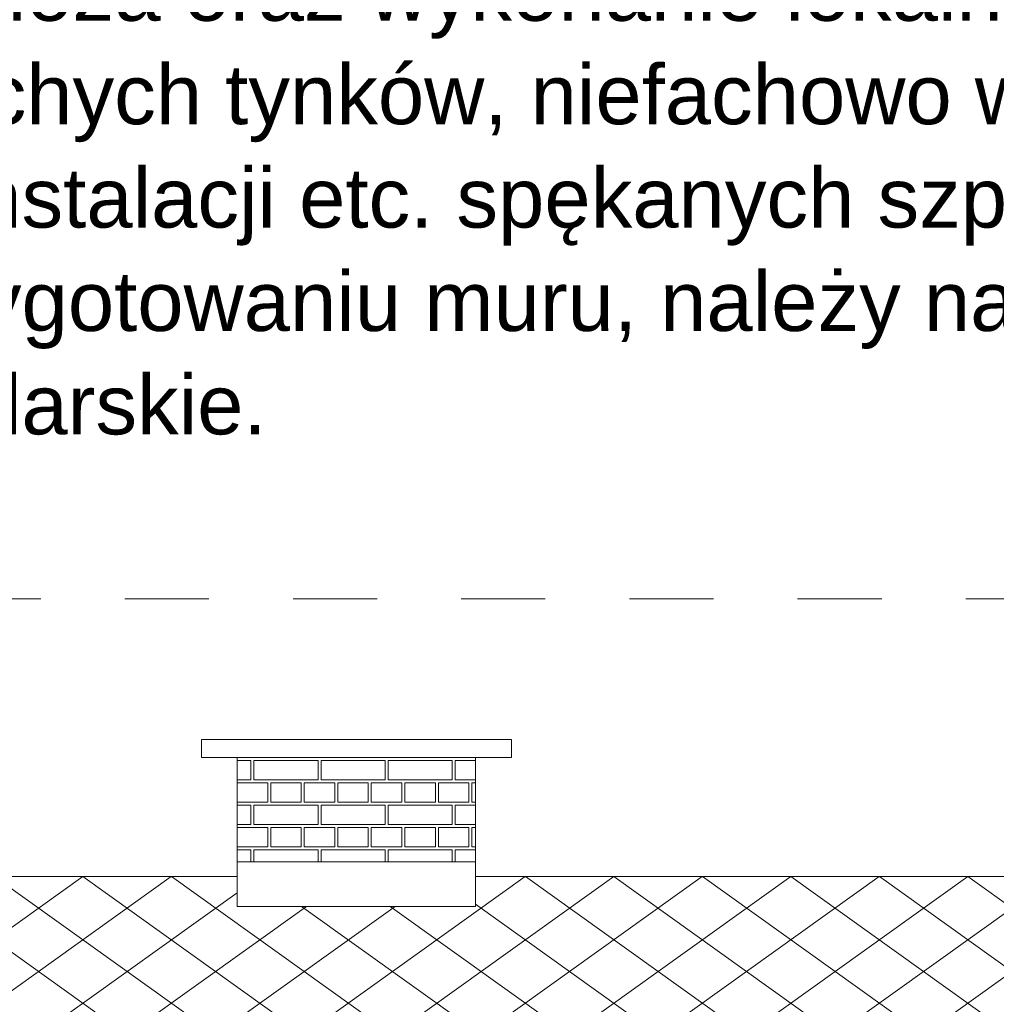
# Model space of a CAD drawing. Extents: x -396299 to -11759, y -15022 to 18278.
# Tile 188 of 205: x -48059 to -44781, y 11672 to 14975. Entities that reach past the tile are written whole.
import ezdxf

# ---------------------------------------------------------------- set-up
doc = ezdxf.new("R2010")
doc.units = 0
doc.header["$MEASUREMENT"] = 0
doc.linetypes.add('Dashed', pattern=[564.444447, 282.222223, -282.222223])
for name, color, linetype, lineweight, true_color in [('A-Opisy_Nr_Pióra__88', 7, 'Continuous', 20, 0xfd4435), ('Arch kolorystyka_Nr_Pióra__102', 7, 'Continuous', 13, 0xcccccc), ('arch wypelnienia_Nr_Pióra__2', 7, 'Continuous', 13, 0x7f7f7f)]:
    doc.layers.add(name, color=color, linetype=linetype, lineweight=lineweight, true_color=true_color)
for name, color, linetype, lineweight in [('Arch opisy_Nr_Pióra__5', 7, 'Continuous', 13), ('INWENT DACH_Nr_Pióra__21', 7, 'Continuous', 13), ('INWENT.ŚCIANY_Nr_Pióra__21', 7, 'Continuous', 13)]:
    doc.layers.add(name, color=color, linetype=linetype, lineweight=lineweight)
doc.styles.add('GENERATED_STYLE_10', font='arial.ttf')

# ---------------------------------------------------------------- blocks, each defined once
blk = doc.blocks.new('*X14')
at = {"layer": 'Arch kolorystyka_Nr_Pióra__102', "linetype": 'Continuous'}
for p, q in [((-47282.5, 12490.6), (-47328.7, 12490.6)), ((-47282.5, 12425.6), (-47282.5, 12490.6)), ((-47057.5, 12490.6), (-47272.5, 12490.6)), ((-47272.5, 12425.6), (-47272.5, 12490.6)), ((-47057.5, 12425.6), (-47057.5, 12490.6)), ((-46832.5, 12490.6), (-47047.5, 12490.6)), ((-47047.5, 12425.6), (-47047.5, 12490.6)), ((-46832.5, 12425.6), (-46832.5, 12490.6)), ((-46607.5, 12490.6), (-46822.5, 12490.6)), ((-46822.5, 12425.6), (-46822.5, 12490.6)), ((-46607.5, 12425.6), (-46607.5, 12490.6)), ((-46528.7, 12490.6), (-46597.5, 12490.6)), ((-46597.5, 12425.6), (-46597.5, 12490.6)), ((-47328.7, 12425.6), (-47282.5, 12425.6)), ((-47272.5, 12425.6), (-47057.5, 12425.6)), ((-47047.5, 12425.6), (-46832.5, 12425.6)), ((-46822.5, 12425.6), (-46607.5, 12425.6)), ((-46597.5, 12425.6), (-46528.7, 12425.6)), ((-47328.7, 12415.6), (-47328.7, 12350.6)), ((-47328.7, 12415.6), (-47226.2, 12415.6)), ((-47226.2, 12415.6), (-47226.2, 12350.6)), ((-47216.2, 12415.6), (-47216.2, 12350.6)), ((-47216.2, 12415.6), (-47113.7, 12415.6)), ((-47113.7, 12415.6), (-47113.7, 12350.6)), ((-47103.7, 12415.6), (-47103.7, 12350.6)), ((-47103.7, 12415.6), (-47001.2, 12415.6)), ((-47001.2, 12415.6), (-47001.2, 12350.6)), ((-46991.2, 12415.6), (-46991.2, 12350.6)), ((-46991.2, 12415.6), (-46888.7, 12415.6)), ((-46888.7, 12415.6), (-46888.7, 12350.6)), ((-46878.7, 12415.6), (-46878.7, 12350.6)), ((-46878.7, 12415.6), (-46776.2, 12415.6)), ((-46776.2, 12415.6), (-46776.2, 12350.6)), ((-46766.2, 12415.6), (-46766.2, 12350.6)), ((-46766.2, 12415.6), (-46663.7, 12415.6)), ((-46663.7, 12415.6), (-46663.7, 12350.6)), ((-46653.7, 12415.6), (-46653.7, 12350.6)), ((-46653.7, 12415.6), (-46551.2, 12415.6)), ((-46551.2, 12415.6), (-46551.2, 12350.6)), ((-46541.2, 12415.6), (-46541.2, 12350.6)), ((-46541.2, 12415.6), (-46528.7, 12415.6)), ((-47328.7, 12350.6), (-47226.2, 12350.6)), ((-47282.5, 12340.6), (-47328.7, 12340.6)), ((-47282.5, 12275.6), (-47282.5, 12340.6)), ((-47057.5, 12340.6), (-47272.5, 12340.6)), ((-47272.5, 12275.6), (-47272.5, 12340.6)), ((-47216.2, 12350.6), (-47113.7, 12350.6)), ((-47103.7, 12350.6), (-47001.2, 12350.6)), ((-47057.5, 12275.6), (-47057.5, 12340.6)), ((-46832.5, 12340.6), (-47047.5, 12340.6)), ((-47047.5, 12275.6), (-47047.5, 12340.6)), ((-46991.2, 12350.6), (-46888.7, 12350.6)), ((-46878.7, 12350.6), (-46776.2, 12350.6)), ((-46832.5, 12275.6), (-46832.5, 12340.6)), ((-46607.5, 12340.6), (-46822.5, 12340.6)), ((-46822.5, 12275.6), (-46822.5, 12340.6)), ((-46766.2, 12350.6), (-46663.7, 12350.6)), ((-46653.7, 12350.6), (-46551.2, 12350.6)), ((-46607.5, 12275.6), (-46607.5, 12340.6)), ((-46528.7, 12340.6), (-46597.5, 12340.6)), ((-46597.5, 12275.6), (-46597.5, 12340.6)), ((-46541.2, 12350.6), (-46528.7, 12350.6)), ((-47328.7, 12275.6), (-47282.5, 12275.6)), ((-47328.7, 12265.6), (-47328.7, 12200.6)), ((-47328.7, 12265.6), (-47226.2, 12265.6)), ((-47272.5, 12275.6), (-47057.5, 12275.6)), ((-47226.2, 12265.6), (-47226.2, 12200.6)), ((-47216.2, 12265.6), (-47216.2, 12200.6)), ((-47216.2, 12265.6), (-47113.7, 12265.6)), ((-47113.7, 12265.6), (-47113.7, 12200.6)), ((-47103.7, 12265.6), (-47103.7, 12200.6)), ((-47103.7, 12265.6), (-47001.2, 12265.6)), ((-47047.5, 12275.6), (-46832.5, 12275.6)), ((-47001.2, 12265.6), (-47001.2, 12200.6)), ((-46991.2, 12265.6), (-46991.2, 12200.6)), ((-46991.2, 12265.6), (-46888.7, 12265.6)), ((-46888.7, 12265.6), (-46888.7, 12200.6)), ((-46878.7, 12265.6), (-46878.7, 12200.6)), ((-46878.7, 12265.6), (-46776.2, 12265.6)), ((-46822.5, 12275.6), (-46607.5, 12275.6)), ((-46776.2, 12265.6), (-46776.2, 12200.6)), ((-46766.2, 12265.6), (-46766.2, 12200.6)), ((-46766.2, 12265.6), (-46663.7, 12265.6)), ((-46663.7, 12265.6), (-46663.7, 12200.6)), ((-46653.7, 12265.6), (-46653.7, 12200.6)), ((-46653.7, 12265.6), (-46551.2, 12265.6)), ((-46597.5, 12275.6), (-46528.7, 12275.6)), ((-46551.2, 12265.6), (-46551.2, 12200.6)), ((-46541.2, 12265.6), (-46541.2, 12200.6)), ((-46541.2, 12265.6), (-46528.7, 12265.6)), ((-47328.7, 12200.6), (-47226.2, 12200.6)), ((-47282.5, 12190.6), (-47328.7, 12190.6)), ((-47282.5, 12150.6), (-47282.5, 12190.6)), ((-47057.5, 12190.6), (-47272.5, 12190.6)), ((-47272.5, 12150.6), (-47272.5, 12190.6)), ((-47216.2, 12200.6), (-47113.7, 12200.6)), ((-47103.7, 12200.6), (-47001.2, 12200.6)), ((-47057.5, 12150.6), (-47057.5, 12190.6)), ((-46832.5, 12190.6), (-47047.5, 12190.6)), ((-47047.5, 12150.6), (-47047.5, 12190.6)), ((-46991.2, 12200.6), (-46888.7, 12200.6)), ((-46878.7, 12200.6), (-46776.2, 12200.6)), ((-46832.5, 12150.6), (-46832.5, 12190.6)), ((-46607.5, 12190.6), (-46822.5, 12190.6)), ((-46822.5, 12150.6), (-46822.5, 12190.6)), ((-46766.2, 12200.6), (-46663.7, 12200.6)), ((-46653.7, 12200.6), (-46551.2, 12200.6)), ((-46607.5, 12150.6), (-46607.5, 12190.6)), ((-46528.7, 12190.6), (-46597.5, 12190.6)), ((-46597.5, 12150.6), (-46597.5, 12190.6)), ((-46541.2, 12200.6), (-46528.7, 12200.6))]:
    blk.add_line(p, q, dxfattribs=at)
blk = doc.blocks.new('Wypełnienie_7')
at = {"layer": 'Arch kolorystyka_Nr_Pióra__102', "linetype": 'Continuous'}
blk.add_blockref('*X14', (0, 0), dxfattribs=at)

msp = doc.modelspace()

# ---------------------------------------------------------------- hatches: boundary and pattern name
at = {"layer": 'arch wypelnienia_Nr_Pióra__2', "linetype": 'Continuous'}
h = msp.add_hatch(dxfattribs=at)
h.set_pattern_fill('Concrete_Block', color=256, style=0, pattern_type=2)
h.set_pattern_definition([(35.5377, (-49628.74, 12100.65), (-148.4924, 106.066), []), (144.4623, (-49628.74, 12100.65), (148.4924, 106.066), [])])
h.paths.add_polyline_path([(-60568.7, 12100.6), (-60568.7, 11203.2), (-60263.7, 11508.2), (-59373.7, 10618.2), (-59373.7, 10594.7), (-59223.7, 10594.7, -0.411875), (-59298.7, 10520.3), (-59373.7, 10520.3), (-59373.7, 10408.2), (-59508.7, 10408.2), (-59508.7, 9324.8), (-58758.7, 8894.3), (-58758.7, 10408.2), (-58893.7, 10408.2), (-58893.7, 10520.3), (-58968.7, 10520.3, -0.411875), (-59043.7, 10594.7), (-58893.7, 10594.7), (-58893.7, 10595.3), (-58893.7, 10618.2), (-58003.7, 11508.2), (-57113.7, 10618.2), (-57113.7, 10595.3), (-56963.7, 10595.3, -0.414214), (-57038.7, 10520.3), (-57113.7, 10520.3), (-57113.7, 10408.2), (-57248.7, 10408.2), (-57248.7, 8813.2), (-58617.4, 8813.2), (-58608.7, 8808.2), (-53138.7, 8808.2), (-53138.7, 8778.2), (-53168.7, 8778.2), (-53168.7, 8708.2), (-53268.7, 8708.2), (-53268.7, 8588.2), (-53368.7, 8588.2), (-53368.7, 8488.2), (-53468.7, 8488.2), (-53468.7, 7957.6), (-42298.7, 7957.6), (-42298.7, 7993.2), (-42318.7, 7993.2), (-42318.7, 8023.2), (-42338.7, 8023.2), (-42338.7, 8053.2), (-42358.7, 8053.2), (-42358.7, 8075), (-42367.1, 8075), (-42367.1, 8145.4), (-41898.7, 8765), (-41898.7, 10653.2), (-42098.7, 10653.2), (-42098.7, 10793.4), (-42173.7, 10793.4, -0.406237), (-42248.7, 10868.4), (-42098.7, 10869), (-40394.4, 12100.6), (-40948.7, 12100.6), (-40948.7, 11774.4), (-42138.7, 11774.4), (-42138.7, 12100.6), (-46528.7, 12100.6), (-46528.7, 12000.6), (-47328.7, 12000.6), (-47328.7, 12100.6), (-49628.7, 12100.6), (-49628.7, 11013.2), (-49133.7, 11508.2), (-48243.7, 10618.2), (-48243.7, 10594.7), (-48093.7, 10595.3, -0.414214), (-48168.7, 10520.3), (-48243.7, 10520.3), (-48243.7, 10408.2), (-48378.7, 10408.2), (-48378.7, 8813.2), (-49888.7, 8813.2), (-49888.7, 10408.2), (-50023.7, 10408.2), (-50023.7, 10520.3), (-50098.7, 10520.3, -0.411875), (-50173.7, 10594.7), (-50023.7, 10594.7), (-50023.7, 10595.3), (-50023.7, 10618.2), (-49703.8, 10938.1), (-50268.7, 10938.1), (-50268.7, 12100.6)], flags=0)
h.paths.add_polyline_path([(-45658.7, 10520.3, -0.411875), (-45733.7, 10594.7), (-45583.7, 10594.7), (-45583.7, 10618.2), (-44693.7, 11508.2), (-43803.7, 10618.2), (-43803.7, 10594.7), (-43653.7, 10594.7, -0.411875), (-43728.7, 10520.3), (-43803.7, 10520.3), (-43803.7, 10408.2), (-43938.7, 10408.2), (-43938.7, 8813.2), (-44088.7, 8813.2), (-45298.7, 8813.2), (-45448.7, 8813.2), (-45448.7, 10408.2), (-45583.7, 10408.2), (-45583.7, 10520.3)], flags=0)
h.paths.add_polyline_path([(-47948.7, 10520.3, -0.411875), (-48023.7, 10594.7), (-47873.7, 10594.7), (-47873.7, 10618.2), (-46983.7, 11508.2), (-46093.7, 10618.2), (-46093.7, 10594.7), (-45943.7, 10594.7, -0.411875), (-46018.7, 10520.3), (-46093.7, 10520.3), (-46093.7, 10408.2), (-46228.7, 10408.2), (-46228.7, 8813.2), (-46378.7, 8813.2), (-47588.7, 8813.2), (-47738.7, 8813.2), (-47738.7, 10408.2), (-47873.7, 10408.2), (-47873.7, 10520.3)], flags=0)
h.paths.add_polyline_path([(-52743.7, 10594.7), (-52593.7, 10594.7), (-52593.7, 10595.3), (-52593.7, 10618.2), (-51703.7, 11508.2), (-50813.7, 10618.2), (-50813.7, 10595.3), (-50663.7, 10595.3, -0.414214), (-50738.7, 10520.3), (-50813.7, 10520.3), (-50813.7, 10408.2), (-50948.7, 10408.2), (-50948.7, 8813.2), (-52458.7, 8813.2), (-52458.7, 10408.2), (-52593.7, 10408.2), (-52593.7, 10520.3), (-52668.7, 10520.3, -0.411875)], flags=0)
h.paths.add_polyline_path([(-56778.7, 10520.3, -0.411875), (-56853.7, 10594.7), (-56703.7, 10594.7), (-56703.7, 10595.3), (-56703.7, 10618.2), (-55813.7, 11508.2), (-54923.7, 10618.2), (-54923.7, 10595.3), (-54773.7, 10595.3, -0.414214), (-54848.7, 10520.3), (-54923.7, 10520.3), (-54923.7, 10408.2), (-55058.7, 10408.2), (-55058.7, 8813.2), (-56568.7, 8813.2), (-56568.7, 10408.2), (-56703.7, 10408.2), (-56703.7, 10520.3)], flags=0)

# ---------------------------------------------------------------- linework, layer by layer
at = {"layer": 'A-Opisy_Nr_Pióra__88', "linetype": 'Dashed'}
msp.add_line((-42343.7, 13032.3), (-62661, 13032.3), dxfattribs=at)
at = {"layer": 'INWENT DACH_Nr_Pióra__21', "linetype": 'Continuous'}
for p, q in [((-49628.7, 12100.6), (-47328.7, 12100.6)), ((-46528.7, 12100.6), (-42138.7, 12100.6))]:
    msp.add_line(p, q, dxfattribs=at)
at = {"layer": 'INWENT.ŚCIANY_Nr_Pióra__21', "linetype": 'Continuous'}
for p, q in [((-47448.7, 12560.6), (-47448.7, 12500.6)), ((-47448.7, 12560.6), (-46408.7, 12560.6)), ((-46408.7, 12560.6), (-46408.7, 12500.6)), ((-47448.7, 12500.6), (-46408.7, 12500.6)), ((-47328.7, 12500.6), (-47328.7, 12000.6)), ((-46528.7, 12500.6), (-46528.7, 12000.6)), ((-47328.7, 12150.6), (-46528.7, 12150.6)), ((-47328.7, 12000.6), (-46528.7, 12000.6))]:
    msp.add_line(p, q, dxfattribs=at)

# ---------------------------------------------------------------- block references
at = {"layer": 'Arch kolorystyka_Nr_Pióra__102', "linetype": 'Continuous'}
msp.add_blockref('Wypełnienie_7', (0, 0), dxfattribs=at)

# ---------------------------------------------------------------- texts
at = {"layer": 'Arch opisy_Nr_Pióra__5', "linetype": 'Continuous', "insert": (-50536.9, 16905.7), "char_height": 200, "width": 8259.092, "attachment_point": 1, "line_spacing_factor": 1.040261, "style": 'GENERATED_STYLE_10'}
msp.add_mtext('{UWAGA:\\P1. Wszystkie wymiary sprawdzić na budowie\\P2. Z części cokołowej otynkowanej należy usunąć istniejący \\P   tynk i zastąpić nowym renowacyjnym\\P3. Z pozostałej części elewacji należy usunąć tynk częściowo \\P   odspojony od podłoża oraz wykonanie lokalnych napraw. \\P    Po usunięciu głuchych tynków, niefachowo wykonanych \\P    napraw, kotew, instalacji etc. spękanych szpachlówek i \\P   odpowiednim przygotowaniu muru, należy nałożyć nowe \\P   tynki i powłoki malarskie.}', dxfattribs=at)

doc.saveas('drawing.dxf')
